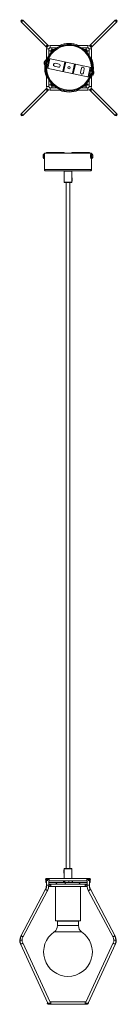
# Model space of a CAD drawing. Header units: millimetres. Extents: x -83 to 83, y -1592 to 82.
import ezdxf

# ---------------------------------------------------------------- set-up
doc = ezdxf.new("R2010")
doc.units = ezdxf.units.MM

msp = doc.modelspace()

# ---------------------------------------------------------------- linework, layer by layer
at = {"color": 7, "linetype": 'Continuous', "lineweight": 15}
for p, q in [((-78.5, 79.5), (-80.2, 81.2)), ((-80.2, 78.3), (-36.4, 34.6)), ((-33.6, 37.4), (-77.3, 81.2)), ((79.3, 81.2), (35.5, 37.4)), ((38.3, 34.5), (82.1, 78.3)), ((80.4, 79.5), (82.1, 81.2)), ((-35.1, 36.1), (-36.9, 37.9)), ((-32.1, 33.4), (-31.4, 34)), ((-11.5, 38), (-31, 38)), ((-31, 34), (-31, 38)), ((-31, 34), (-20.1, 34)), ((33, 38), (13.5, 38)), ((22.1, 34), (33, 34)), ((33, 38), (33, 34)), ((33.3, 34), (34, 33.4)), ((37, 36.1), (38.9, 37.9)), ((-37, 32), (-37, 12.5)), ((-37, 32), (-33, 32)), ((-33, 32.4), (-32.4, 33.1)), ((-33, 21.1), (-33, 32)), ((-30, 25.3), (-30, 29)), ((-28, 31), (-24.3, 31)), ((26.3, 31), (30, 31)), ((32, 29), (32, 25.3)), ((34.4, 33.1), (34.9, 32.4)), ((35, 32), (35, 21.1)), ((35, 32), (39, 32)), ((39, 12.5), (39, 32)), ((-41.3, 8.1), (-41.2, 8.3)), ((-41.3, 7.7), (-41.3, 8.1)), ((-41.1, 8.9), (-41.2, 8.5)), ((-41.2, 8.5), (-41.2, 8.3)), ((-41.2, 8.5), (-41, 8.4)), ((-41.2, 8.3), (-41.1, 7.8)), ((-41.2, 8.3), (-41, 8.2)), ((-40.9, 8.9), (-41.1, 8.9)), ((-41, 9.2), (-40.9, 9.6)), ((-40.9, 8.7), (-41, 9.2)), ((-40.4, 11), (-40.9, 10)), ((-40.9, 9.6), (-40.5, 10.6)), ((-40.9, 10), (-40.9, 9.8)), ((-40.5, 10.6), (-40.4, 11)), ((-40.5, 4.8), (-39, 4.5)), ((-37.3, 12.3), (-39, 4.5)), ((-37.3, 12.3), (-38.8, 12.7)), ((-37.7, 6.3), (-35.2, 5.8)), ((-34.4, 9.7), (-36.9, 10.2)), ((-33, 16), (-36.6, -0.6)), ((-31.3, 15.6), (-34.9, -1)), ((-33, 16), (38.6, 0.6)), ((-23.6, 2.7), (-16.8, 1.3)), ((-15.7, 6.2), (-22.6, 7.6)), ((-6.1, 10.2), (-9.7, -6.4)), ((-5.2, 10), (-8.8, -6.6)), ((-4.7, 9.9), (-8.3, -6.7)), ((6.6, -9.9), (10.2, 6.7)), ((7.1, -10), (10.7, 6.6)), ((8.1, -10.2), (11.7, 6.4)), ((36.8, 1), (33.2, -15.6)), ((38.6, 0.6), (35, -16)), ((-37, -12.5), (-37, -32)), ((35, -16), (-36.6, -0.6)), ((21.9, -0.9), (20.4, -7.8)), ((25.3, -8.8), (26.8, -2)), ((36.4, -9.7), (38.8, -10.2)), ((39.7, -6.3), (37.2, -5.8)), ((39, -32), (39, -12.5)), ((39.2, -12.3), (40.9, -4.5)), ((39.2, -12.3), (40.8, -12.7)), ((42.4, -4.8), (40.8, -12.7)), ((42.4, -4.8), (40.9, -4.5)), ((42.9, -9.9), (42.4, -10.9)), ((42.7, -9.5), (42.9, -9.6)), ((43.1, -8.6), (42.9, -8.5)), ((42.9, -9.6), (42.9, -9.9)), ((43.2, -8.2), (43.1, -8.6)), ((43.2, -8.2), (43.2, -7.1)), ((-33, -32), (-37, -32)), ((-33, -32), (-33, -21.1)), ((-32.4, -33.1), (-33, -32.4)), ((-31.4, -34), (-32.1, -33.4)), ((-30, -29), (-30, -25.3)), ((-24.3, -31), (-28, -31)), ((30, -31), (26.3, -31)), ((32, -25.3), (32, -29)), ((34, -33.4), (33.3, -34)), ((34.9, -32.4), (34.4, -33.1)), ((35, -21.1), (35, -32)), ((39, -32), (35, -32)), ((-36.4, -34.5), (-80.2, -78.3)), ((-77.3, -81.2), (-33.6, -37.4)), ((-35.1, -36.1), (-36.9, -37.9)), ((-20.1, -34), (-31, -34)), ((-31, -38), (-31, -34)), ((-31, -38), (-11.5, -38)), ((13.5, -38), (33, -38)), ((33, -34), (22.1, -34)), ((33, -34), (33, -38)), ((35.5, -37.4), (79.3, -81.2)), ((37, -36.1), (38.9, -37.9)), ((82.1, -78.3), (38.4, -34.6)), ((-78.5, -79.5), (-80.2, -81.2)), ((80.4, -79.5), (82.1, -81.2)), ((-43, -150.8), (-43, -149.7)), ((-43, -149.7), (-43, -149.7)), ((-42.5, -150.2), (-42.3, -150.2)), ((-41.9, -146.5), (-41.9, -146.6)), ((-40.8, -146.2), (-41.4, -146.2)), ((-40.8, -145.1), (-40.8, -173.1)), ((-40.8, -145.1), (39.2, -145.1)), ((-7.9, -144.2), (-36.6, -144.2)), ((35, -144.2), (6.3, -144.2)), ((39.8, -146.2), (38.3, -146.2)), ((39.2, -146.2), (39.2, -145.1)), ((40.3, -146.5), (40.3, -146.6)), ((40.7, -149), (40.6, -150)), ((40.6, -149.5), (41.1, -149.4)), ((41.4, -149.6), (40.6, -149.7)), ((40.6, -150), (41, -150.4)), ((41.1, -149.4), (40.7, -149)), ((41.5, -150.1), (40.7, -150.1)), ((41, -150.5), (41.4, -150.5)), ((41.1, -148.2), (41.2, -149.3)), ((41.3, -148.6), (41.1, -148.7)), ((41.4, -149.6), (41.3, -148.6)), ((41.3, -151.5), (41.4, -150.5)), ((41.4, -150.5), (41.5, -150.1)), ((-43, -150.8), (-43, -150.8)), ((-42.8, -151.1), (-42.5, -152.2)), ((-42.5, -151.1), (-42.8, -151.1)), ((-41.9, -153.9), (-41.9, -154)), ((-41.4, -154.2), (-40.8, -154.2)), ((38.3, -154.2), (39.8, -154.2)), ((39.2, -173.1), (39.2, -154.2)), ((40.3, -153.9), (40.3, -154)), ((41.1, -150.9), (40.7, -151.9)), ((40.9, -152.3), (41.3, -151.2)), ((41.4, -151.1), (41, -151)), ((41, -151.2), (41.3, -151.2)), ((41.4, -151.1), (41.4, -151.4)), ((-38.7, -175.1), (37.2, -175.1)), ((-7.3, -175.6), (-7.3, -194.6)), ((-7.3, -175.6), (5.6, -175.6)), ((-6.1, -175.1), (-6.1, -175.4)), ((-5.9, -175.1), (-6.1, -175.1)), ((-6.1, -175.4), (-6.1, -175.4)), ((-0.8, -175.6), (-0.8, -175.1)), ((5.6, -188.8), (5.6, -175.6)), ((5.6, -194.6), (-7.3, -194.6)), ((-3.8, -195), (-3.8, -1360.7)), ((-0.8, -194.6), (-0.8, -195.1)), ((2.2, -1360.7), (2.2, -195)), ((5.8, -188.8), (5.6, -188.8)), ((5.6, -190.7), (5.8, -190.7)), ((5.6, -194.6), (5.6, -190.8)), ((5.8, -189.8), (5.9, -189.8)), ((6.2, -187), (5.9, -187)), ((5.9, -192.5), (5.9, -187)), ((5.9, -192.5), (6.2, -192.5)), ((6.2, -187), (6.2, -192.5)), ((6.2, -189.8), (6.3, -189.8)), ((6.3, -192.4), (6.3, -189.8)), ((-7.8, -1365.9), (-7.9, -1365.9)), ((-7.5, -1363.2), (-7.8, -1363.2)), ((-7.8, -1368.7), (-7.8, -1363.2)), ((-7.8, -1368.7), (-7.5, -1368.7)), ((-7.5, -1363.2), (-7.5, -1368.7)), ((-7.4, -1365.9), (-7.5, -1365.9)), ((-7.3, -1365), (-7.4, -1365)), ((-7.4, -1368.6), (-7.4, -1365.9)), ((-7.4, -1366.9), (-7.3, -1366.9)), ((-7.3, -1361.1), (-7.3, -1365)), ((-7.3, -1361.1), (5.6, -1361.1)), ((-7.3, -1366.9), (-7.3, -1377.6)), ((-0.8, -1361.1), (-0.8, -1360.6)), ((5.6, -1377.6), (5.6, -1361.1)), ((-32.8, -1379.6), (-38.8, -1379.6)), ((-37.4, -1381.6), (-38.3, -1381.6)), ((-38.3, -1384.6), (-38.3, -1381.6)), ((-38.3, -1384.6), (-37.4, -1384.6)), ((-37.4, -1381.2), (-37.4, -1389.2)), ((-37.4, -1381.2), (-35.2, -1381.2)), ((35.2, -1377.6), (-36.8, -1377.6)), ((-33.9, -1381.6), (32.3, -1381.6)), ((-33.4, -1389.2), (-33.4, -1381.6)), ((-33.4, -1384.6), (-17.2, -1384.6)), ((31.8, -1387.2), (-33.4, -1387.2)), ((-17.1, -1384.6), (15.4, -1384.6)), ((-8.3, -1381.6), (-8.3, -1384.6)), ((-7.9, -1381.9), (-7.5, -1381.6)), ((-7.9, -1381.9), (6.2, -1381.9)), ((-7.9, -1384.6), (-7.9, -1381.9)), ((-6.1, -1381.6), (-6.4, -1381.9)), ((-6.4, -1381.9), (-6.4, -1384.6)), ((0.6, -1381.6), (0.6, -1381.9)), ((0.6, -1384.6), (0.6, -1381.9)), ((5.9, -1381.6), (6.2, -1381.9)), ((6.2, -1384.6), (6.2, -1381.9)), ((6.7, -1384.6), (6.7, -1381.6)), ((15.6, -1384.6), (31.8, -1384.6)), ((37.2, -1379.6), (31.2, -1379.6)), ((31.8, -1381.6), (31.8, -1389.2)), ((33.6, -1381.2), (35.8, -1381.2)), ((35.8, -1389.2), (35.8, -1381.2)), ((36.7, -1381.6), (35.8, -1381.6)), ((35.8, -1384.6), (36.7, -1384.6)), ((36.7, -1381.6), (36.7, -1384.6)), ((-39.3, -1397.3), (-80.9, -1475.7)), ((-77.4, -1477.6), (-35.8, -1399.2)), ((-33.8, -1391.2), (32.2, -1391.2)), ((-22.1, -1391.2), (-22.1, -1449.6)), ((20.4, -1449.6), (20.4, -1391.2)), ((34.2, -1399.2), (75.8, -1477.6)), ((79.3, -1475.7), (37.7, -1397.3)), ((20.4, -1449.6), (-22.1, -1449.6)), ((-18.8, -1450.4), (-18.8, -1457.8)), ((-18.8, -1450.4), (17.2, -1450.4)), ((17.2, -1457.8), (17.2, -1450.4)), ((17.2, -1457.8), (-18.8, -1457.8)), ((22.3, -1468.6), (22.3, -1468.6)), ((-81.2, -1488.9), (-34.9, -1589.4)), ((-31.2, -1587.7), (-77.6, -1487.3)), ((76, -1487.3), (29.6, -1587.7)), ((33.2, -1589.4), (79.6, -1488.9)), ((29.5, -1587.6), (-31.3, -1587.6)), ((-33.8, -1591.6), (32.2, -1591.6))]:
    msp.add_line(p, q, dxfattribs=at)
at = {"color": 8, "linetype": 'Continuous', "lineweight": 15}
for p, q in [((-28, 31), (-28, 34)), ((30, 34), (30, 31)), ((-33, 29), (-30, 29)), ((32, 29), (35, 29)), ((-39.2, 12.3), (-40.7, 5)), ((-40.5, 4.8), (-38.8, 12.7)), ((-30, -29), (-33, -29)), ((-28, -34), (-28, -31)), ((30, -31), (30, -34)), ((35, -29), (32, -29)), ((39.2, -173.1), (-40.8, -173.1)), ((-32.8, -1381.6), (-32.8, -1377.6)), ((-29.8, -1391.2), (-29.8, -1387.2)), ((28.2, -1387.2), (28.2, -1391.2)), ((31.2, -1377.6), (31.2, -1381.6)), ((-29.8, -1389.2), (-37.4, -1389.2)), ((35.8, -1389.2), (28.2, -1389.2)), ((-82.6, -1482.6), (-78.6, -1482.6)), ((76, -1487.3), (76.1, -1487.1)), ((77, -1482.6), (80.9, -1482.6)), ((-34.6, -1589.6), (-35.8, -1589.6)), ((-29.8, -1589.6), (-33.7, -1589.6)), ((-29.8, -1591.6), (-29.8, -1587.6)), ((28.2, -1587.6), (28.2, -1591.6)), ((32.1, -1589.6), (28.2, -1589.6)), ((34.2, -1589.6), (33, -1589.6))]:
    msp.add_line(p, q, dxfattribs=at)
at = {"color": 7, "linetype": 'Continuous', "lineweight": 15, "flags": 128}
for points in [[(-32.8, 32.8), (-32.2, 33.2), (-31.8, 33.8)], [(33.8, 33.8), (34.2, 33.2), (34.8, 32.8)], [(-41.1, 7.8), (-41, 8.3), (-40.9, 8.7)], [(-37, 16), (-37.5, 14.9), (-38.3, 12.6)], [(39, -16), (39.4, -14.9), (40.3, -12.6)], [(41.1, -12.6), (41.1, -12.4), (41.2, -11.9), (41.4, -11), (41.6, -10), (41.9, -8.8), (42.1, -7.6), (42.4, -6.6), (42.5, -5.8), (42.7, -5.2), (42.7, -5)], [(42.9, -8.5), (42.8, -9), (42.7, -9.5)], [(-31.8, -33.8), (-32.2, -33.2), (-32.8, -32.8)], [(34.8, -32.8), (34.2, -33.2), (33.8, -33.8)], [(-41.4, -146.2), (-41.7, -146.3), (-42, -146.6)], [(38.3, -154.2), (38.3, -154.2), (38, -154), (37.8, -153.5), (37.6, -152.7), (37.5, -151.6), (37.5, -150.5), (37.5, -149.3), (37.6, -148.2), (37.7, -147.3), (37.9, -146.6), (38.2, -146.3), (38.3, -146.2)], [(40.3, -146.6), (40.1, -146.3), (39.8, -146.2)], [(41.3, -148.6), (41.2, -148.4), (41.1, -148.2)], [(41.4, -149.2), (41.3, -148.8), (41.3, -148.6)], [(-42, -153.9), (-41.7, -154.2), (-41.4, -154.2)], [(39.8, -154.2), (40.1, -154.2), (40.3, -153.9)], [(40.7, -151.9), (40.9, -152.1), (40.9, -152.3)], [(-6.6, -175.4), (-7.1, -175.5), (-7.3, -175.6)], [(-5.8, -175), (-5.8, -175), (-6.1, -175.1)], [(3.4, -175.3), (3.6, -175.3), (3.9, -175.2)], [(4.4, -175.6), (4.2, -175.5), (3.9, -175.3)], [(4.1, -175.1), (4.2, -175.1), (4.4, -174.9)], [(5.6, -175.6), (5.4, -175.5), (5.1, -175.5)], [(-7.3, -194.6), (-7.1, -194.7), (-6.7, -194.7)], [(5, -194.8), (5.4, -194.7), (5.6, -194.6)], [(5.6, -188.8), (5.6, -188.8), (5.6, -188.9), (5.6, -189.1), (5.6, -189.3), (5.6, -189.7), (5.6, -189.8)], [(-6.6, -1360.9), (-7.1, -1361), (-7.3, -1361.1)], [(-7.3, -1366.9), (-7.3, -1366.9), (-7.2, -1366.8), (-7.2, -1366.7), (-7.2, -1366.4), (-7.2, -1366.1), (-7.2, -1365.9)], [(5.6, -1361.1), (5.4, -1361), (5.1, -1361)], [(-6.1, -1384.6), (-5.8, -1384.8), (-5.8, -1384.8)], [(4.5, -1384.8), (4.2, -1384.7), (4.1, -1384.6)], [(-24, -1468.6), (-23.9, -1468.6), (-23.5, -1468.6), (-22.7, -1468.6), (-21.5, -1468.6), (-20.1, -1468.6), (-18.3, -1468.6), (-16.3, -1468.6), (-14, -1468.6), (-11.5, -1468.6), (-8.9, -1468.6), (-6.1, -1468.6), (-3.2, -1468.6), (-0.3, -1468.6), (2.6, -1468.6), (5.4, -1468.6), (8.1, -1468.6), (10.8, -1468.6), (13.2, -1468.6), (15.4, -1468.6), (17.3, -1468.6), (19, -1468.6), (20.3, -1468.6), (21.3, -1468.6), (22, -1468.6), (22.3, -1468.6)], [(-80.9, -1475.7), (-82.1, -1479), (-82.6, -1482.6)], [(-82.6, -1482.6), (-82.2, -1485.9), (-81.2, -1488.9)], [(-80.3, -1475.4), (-81.5, -1478.8), (-82, -1482.6)], [(-78.6, -1482.6), (-78.2, -1479.9), (-77.4, -1477.6)], [(-77.6, -1487.3), (-78.3, -1485.1), (-78.6, -1482.6)], [(75.8, -1477.6), (76.6, -1479.9), (76.9, -1482.6)], [(76.9, -1482.6), (76.7, -1485.1), (76, -1487.3)], [(78.7, -1475.4), (79.9, -1478.8), (80.4, -1482.6)], [(80.9, -1482.6), (80.5, -1479), (79.3, -1475.7)], [(79.6, -1488.9), (80.6, -1485.9), (80.9, -1482.6)], [(-35.3, -1588.3), (-35.7, -1588.8), (-35.8, -1589.6)], [(-33.1, -1589.4), (-33.7, -1589.6), (-34.3, -1589.7), (-34.7, -1589.5), (-34.8, -1589.4)], [(33.2, -1589.4), (33, -1589.6), (32.5, -1589.7), (31.8, -1589.5), (31.5, -1589.4)], [(34.2, -1589.6), (34, -1588.8), (33.7, -1588.3)]]:
    msp.add_lwpolyline(points, dxfattribs=at)
at = {"color": 8, "linetype": 'Continuous', "lineweight": 15, "flags": 128}
for points in [[(-39.1, 12.6), (-39.1, 12.6), (-39.2, 12.3)], [(-42.3, -150.2), (-42.2, -149), (-42.1, -147.9), (-41.9, -147), (-41.7, -146.4), (-41.4, -146.2), (-41.4, -146.3)], [(-41.4, -154.2), (-41.7, -154.1), (-41.9, -153.5), (-42.1, -152.6), (-42.2, -151.5), (-42.3, -150.2)], [(39.8, -146.2), (39.6, -146.4), (39.4, -146.8), (39.2, -147.7), (39, -148.7)], [(39, -148.7), (39, -149.9), (39, -151.2), (39.1, -152.3), (39.3, -153.3), (39.5, -153.9), (39.7, -154.2), (39.8, -154.2)], [(39.3, -148.8), (39.5, -147.7), (39.7, -147), (39.9, -146.5), (40.2, -146.4), (40.3, -146.5)], [(40.3, -154), (40.3, -154), (40, -154.1), (39.8, -153.8), (39.6, -153.2), (39.4, -152.3), (39.3, -151.1), (39.3, -149.9), (39.3, -148.8)], [(-39.3, -1397.3), (-39.2, -1397.1), (-38.7, -1397)], [(-38.7, -1397), (-38.1, -1397.1), (-37.4, -1397.4), (-36.7, -1397.8), (-36.2, -1398.2), (-35.8, -1398.7), (-35.8, -1399.1), (-35.8, -1399.2)], [(34.2, -1399.2), (34.2, -1399.1), (34.2, -1398.7), (34.5, -1398.2), (35.1, -1397.8), (35.8, -1397.4), (36.5, -1397.1), (37.1, -1397)], [(37.1, -1397), (37.5, -1397.1), (37.7, -1397.3)], [(-81.2, -1488.9), (-81, -1489.1), (-80.6, -1489.2)], [(-80.3, -1475.4), (-80.7, -1475.5), (-80.9, -1475.7)], [(-80.6, -1489.2), (-80, -1489.1), (-79.2, -1488.9), (-78.5, -1488.5), (-78, -1488.1), (-77.6, -1487.7), (-77.6, -1487.3), (-77.6, -1487.3)], [(-77.4, -1477.6), (-77.3, -1477.5), (-77.4, -1477.1), (-77.7, -1476.6), (-78.3, -1476.2), (-78.9, -1475.8), (-79.6, -1475.5), (-80.3, -1475.4)], [(78.7, -1475.4), (78, -1475.5), (77.3, -1475.8), (76.7, -1476.2), (76.1, -1476.6), (75.8, -1477.1), (75.7, -1477.5), (75.8, -1477.6)], [(76, -1487.3), (75.9, -1487.3), (76, -1487.7), (76.4, -1488.1), (76.9, -1488.5), (77.6, -1488.9), (78.3, -1489.1), (79, -1489.2)], [(79.3, -1475.7), (79.1, -1475.5), (78.7, -1475.4)], [(79, -1489.2), (79.4, -1489.1), (79.6, -1488.9)]]:
    msp.add_lwpolyline(points, dxfattribs=at)
at = {"color": 7, "linetype": 'Continuous', "lineweight": 15}
for radius in [40, 39.2, 1.95]:
    msp.add_circle((1, 0), radius, dxfattribs=at)
for centre, radius, start, end in [((-78.8, 79.7), 2, 45, 225), ((80.7, 79.7), 2, 315, 135), ((-31, 32), 6, 90, 180), ((-31, 32), 2, 90, 180), ((1, 0), 41.3, 67.1039, 112.8961), ((33, 32), 6, 360, 90), ((33, 32), 2, 0, 90), ((1, 0), 41.3, 131.2782, 138.7218), ((-28, 29), 2, 90, 180), ((1, 0), 41.3, 41.2782, 48.7218), ((30, 29), 2, 0, 90), ((-34.8, 7.7), 6.5, 180.0597, 204.2037), ((-34.8, 7.7), 6.5, 131.487, 155.6198), ((-40.4, 5.2), 0.36, 203.9037, 257.8516), ((1, 0), 41.3, 173.4101, 202.8961), ((-38.9, 12), 0.372, 77.3937, 128.365), ((-38.9, 12.3), 0.36, 77.8391, 131.7871), ((-23.1, 5.2), 2.5, 77.8454, 257.8454), ((-16.2, 3.7), 2.5, 257.8454, 77.8454), ((24.3, -1.4), 2.5, 347.8454, 167.8454), ((1, 0), 41.3, 353.4101, 22.8961), ((22.9, -8.3), 2.5, 167.8454, 347.8454), ((40.8, -12.3), 0.36, 257.8454, 311.487), ((36.8, -7.7), 6.5, 311.487, 330.0251), ((42.4, -5.2), 0.36, 24.2037, 77.8454), ((36.8, -7.7), 6.5, 5.69, 24.2037), ((-31, -32), 6, 180, 270), ((-31, -32), 2, 180, 270), ((1, 0), 41.3, 221.2782, 228.7218), ((-28, -29), 2, 180, 270), ((1, 0), 41.3, 311.2782, 318.7218), ((30, -29), 2, 270, 0), ((33, -32), 6, 270, 0), ((33, -32), 2, 270, 0), ((1, 0), 41.3, 247.1039, 292.8961), ((-78.8, -79.7), 2, 135, 315), ((80.7, -79.7), 2, 225, 45), ((-37.1, -150.1), 5.94, 144.2625, 176.499), ((-36.6, -146), 1.76, 90.2924, 150.0952), ((-11.5, -145.2), 0.987, 6.2007, 89.3962), ((-7.9, -145.2), 0.987, 6.2007, 89.3962), ((6.3, -145.2), 0.987, 90.6038, 173.7993), ((31.4, -146), 1.76, 29.9048, 89.7076), ((35, -146), 1.76, 29.9048, 89.7076), ((39, -149.6), 0.86, 69.1735, 90.4183), ((36.4, -149.6), 4.95, 11.9259, 37.5825), ((44.8, -150.3), 3.75, 181.4427, 188.5148), ((41.5, -149.5), 0.365, 135.9641, 170.0943), ((37.7, -150.2), 3.75, 1.4427, 8.5148), ((-38.2, -150.9), 4.79, 186.4045, 218.5391), ((-44.4, -150.6), 1.76, 342.2361, 353.9839), ((36, -150.6), 5.45, 323.5077, 352.4281), ((41, -151), 0.365, 315.9641, 350.0943), ((-38.8, -173.1), 2.04, 181.168, 271.5563), ((-0.5, -219), 43.9, 82.6854, 90.4195), ((36.3, -173.1), 1.98, 270.5996, 0.6993), ((37.2, -173.1), 2.04, 268.4437, 358.832), ((-1.1, -151.2), 43.9, 262.6854, 270.4195), ((-0.4, -152.1), 43, 269.4534, 277.1575), ((12.1, -189.8), 6.53, 180.0589, 188.7515), ((-13.7, -1365.9), 6.53, 0.0589, 8.7515), ((-1.2, -1403.6), 43, 89.4534, 97.1575), ((-0.5, -1404.5), 43.9, 82.6854, 90.4195), ((-36.8, -1379.6), 2, 90.019, 251.3339), ((-17.3, -1389.1), 4.53, 87.4114, 154.9813), ((1, -1458.5), 73.9, 90.6086, 95.0795), ((-1.8, -1297.9), 86.8, 271.7358, 273.3353), ((15.7, -1389.3), 4.65, 25.9879, 92.5736), ((35.2, -1379.6), 2, 360, 90.021), ((35.2, -1379.6), 2, 288.6661, 360), ((-54.8, -1389.4), 17.4, 333.0263, 0.6241), ((-53.8, -1389.3), 16.9, 333.0558, 0.4243), ((-54.8, -1389.4), 21.4, 332.8607, 0.4813), ((53.2, -1389.4), 21.4, 179.5187, 207.1393), ((52.2, -1389.3), 16.9, 179.5757, 206.9442), ((53.2, -1389.4), 17.4, 179.3759, 206.9737), ((-17.7, -1450.5), 1.13, 124.7503, 175.0507), ((16.1, -1450.5), 1.13, 4.9493, 55.2497), ((16, -1450.5), 1.13, 4.5024, 54.0432), ((-0.8, -1502.8), 41.3, 124.134, 55.866), ((-32.5, -1457.9), 13.8, 308.9801, 0.4645), ((30.9, -1457.9), 13.8, 179.5355, 231.0199), ((30.9, -1457.9), 13.8, 179.5585, 231.2184), ((-66.2, -1482.7), 15.8, 179.6053, 204.1557), ((64.6, -1482.7), 15.8, 335.8443, 0.3947), ((-33.8, -1589.6), 2, 180, 270.019), ((32.2, -1589.6), 2, 270.019, 360)]:
    msp.add_arc(centre, radius, start, end, dxfattribs=at)
at = {"color": 8, "linetype": 'Continuous', "lineweight": 15}
for centre, radius, start, end in [((-77.3, 78), 1.83, 129.3692, 217.9558), ((-77.1, 78.3), 1.83, 52.0442, 140.6308), ((79, 78.3), 1.83, 39.3692, 127.9558), ((79.3, 78), 1.83, 322.0442, 50.6308), ((-35.7, 36.5), 1.84, 129.3885, 217.7169), ((-35.5, 36.7), 1.83, 52.0647, 140.6291), ((1, 0), 38, 350.7883, 164.9025), ((37.5, 36.7), 1.84, 39.3885, 127.7169), ((37.7, 36.5), 1.83, 322.0647, 50.6291), ((1, 0), 38, 170.7883, 344.9025), ((-35.7, -36.5), 1.83, 142.0647, 230.6291), ((-35.5, -36.7), 1.84, 219.3885, 307.7169), ((37.5, -36.7), 1.83, 232.0647, 320.6291), ((37.7, -36.5), 1.84, 309.3885, 37.7169), ((-77.3, -78), 1.83, 142.0442, 230.6308), ((-77.1, -78.3), 1.83, 219.3692, 307.9558), ((79, -78.3), 1.83, 232.0442, 320.6308), ((79.3, -78), 1.83, 309.3692, 37.9558), ((-35.4, -151), 7.12, 173.6687, 203.9931), ((-34.7, -149.6), 7.85, 157.4812, 184.9027), ((-2.9, -1386.8), 2.84, 129.1774, 188.1862)]:
    msp.add_arc(centre, radius, start, end, dxfattribs=at)

doc.saveas('drawing.dxf')
